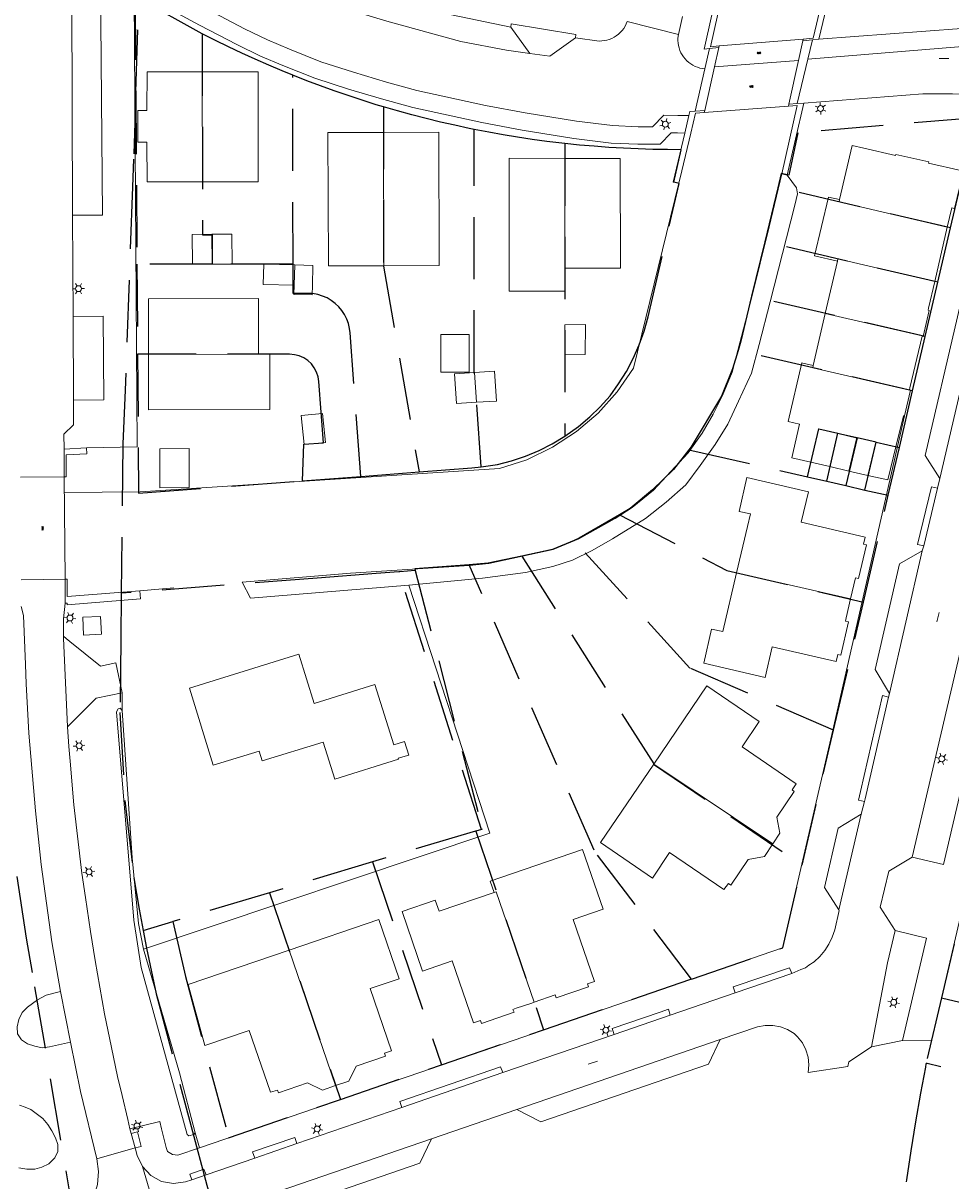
# Model space of a CAD drawing. Header units: metres. Extents: x 89872 to 94585, y 463299 to 469000.
# Tile 137 of 256: x 91115 to 91209, y 465517 to 465635. Entities that reach past the tile are written whole.
import ezdxf
from ezdxf.enums import TextEntityAlignment as Align

# ---------------------------------------------------------------- set-up
doc = ezdxf.new("R2010")
doc.units = ezdxf.units.M
doc.linetypes.add('HIDDEN', pattern=[9.525, 6.35, -3.175])
doc.layers.get('0').update_dxf_attribs({"linetype": 'CONTINUOUS'})
for name, color, linetype, lineweight in [('B-WE-GK-BESCHOEIING-G', 251, 'CONTINUOUS', 13), ('B-WE-GR-BEPLANTING_CULTUUR-G', 251, 'CONTINUOUS', 13), ('B-WE-IE-TERREINAFSCHEIDING-G', 251, 'CONTINUOUS', 13), ('B-WE-KL-ET_LS_OV_LICHTMAST-S', 251, 'CONTINUOUS', 13), ('B-WE-KW-KUNSTWERK-GV', 251, 'CONTINUOUS', 13), ('B-WE-OG-TOPOGRAFIE_BEBOUWING-GV', 251, 'CONTINUOUS', 13), ('B-WE-OG-TOPOGRAFIE_BEBOUWING_LUIFEL-GV', 251, 'CONTINUOUS', 13), ('B-WE-OG-TOPOGRAFIE_HUISNUMMER-T25', 251, 'CONTINUOUS', 13), ('B-WE-OG-TOPOGRAFIE_STRAATNAAM-T18', 251, 'CONTINUOUS', 13), ('B-WE-OG-TOPOGRAFIE_WATER-GV', 251, 'CONTINUOUS', 13), ('B-WE-VH-VERHARDING-GV', 251, 'CONTINUOUS', 13), ('Percelen', 10, 'HIDDEN', 25), ('S_GBKN_SYMBOOL_GV_GROOT_1', 251, 'CONTINUOUS', 13)]:
    doc.layers.add(name, color=color, linetype=linetype, lineweight=lineweight)
doc.styles.get("Standard").update_dxf_attribs({"font": 'isocp.shx'})

# ---------------------------------------------------------------- blocks, each defined once
blk = doc.blocks.new('Q_LICHTMAST')
for points in [[(-0.26, 0.15), (-0.52, 0.3)], [(0, 0.3), (0, 0.6)], [(0.26, 0.15), (0.52, 0.3)], [(-0.26, -0.15), (-0.52, -0.3)], [(0, -0.3), (0, -0.6)], [(0.26, -0.15), (0.52, -0.3)]]:
    blk.add_lwpolyline(points)
blk.add_circle((0, 0), 0.3)
blk = doc.blocks.new('S_GBKN_SYMBOOL_GV_GROOT')
for points in [[(-0.1875, 0.03125), (-0.09375, 0.09375)], [(-0.1875, -0.0625), (0.0625, 0.09375)], [(-0.1875, 0.09375), (0.125, -0.09375)], [(-0.1875, 0), (-0.03125, -0.09375)], [(-0.125, -0.09375), (0.1875, 0.09375)], [(-0.0625, 0.09375), (0.1875, -0.0625)], [(0.03125, -0.09375), (0.1875, 0)], [(0.09375, 0.09375), (0.1875, 0.03125)]]:
    blk.add_lwpolyline(points)

msp = doc.modelspace()

# ---------------------------------------------------------------- linework, layer by layer
at = {"layer": 'B-WE-GK-BESCHOEIING-G'}
msp.add_lwpolyline([(91192.08, 465619.77), (91190.8, 465614.36), (91188.97, 465606.94), (91187.02, 465599.51), (91186.04, 465597.15), (91185.08, 465595.24), (91183.95, 465593.28), (91182.53, 465591.27), (91178.99, 465587.47), (91176.82, 465585.72), (91175.07, 465584.57), (91171.38, 465582.49), (91168.76, 465581.43), (91162.19, 465579.99), (91160.2, 465579.79), (91148.05, 465579.01), (91137.01, 465578.08)], dxfattribs=at)
at = {"layer": 'B-WE-GR-BEPLANTING_CULTUUR-G'}
msp.add_line((91204.39, 465531.29), (91201.25, 465530.62), dxfattribs=at)
at = {"layer": 'B-WE-IE-TERREINAFSCHEIDING-G'}
for p, q in [((91192.65, 465619.63), (91194.32, 465627.01)), ((91192.65, 465619.63), (91192.08, 465619.77)), ((91124.77, 465564.98), (91124.77, 465566.77)), ((91132.65, 465520.3), (91132.2, 465521.84))]:
    msp.add_line(p, q, dxfattribs=at)
for points in [[(91195.88, 465633.53), (91196.68, 465636.94), (91196.26, 465637.05)], [(91182.18, 465623.94), (91181.01, 465618.94), (91181.59, 465618.81)], [(91118.84, 465588.84), (91119.05, 465588.84), (91119.04, 465591.09), (91121.16, 465591.18), (91121.13, 465591.78)], [(91118.95, 465575.93), (91119.15, 465575.94), (91119.15, 465575.75), (91126.63, 465576.36), (91126.55, 465577.21)], [(91154.02, 465577.76), (91162.3, 465552.46), (91126.93, 465540.6)], [(91120.74, 465574.49), (91120.82, 465572.66), (91122.65, 465572.78), (91122.54, 465574.58), (91120.74, 465574.49)]]:
    msp.add_lwpolyline(points, dxfattribs=at)
at = {"layer": 'B-WE-KW-KUNSTWERK-GV'}
for p, q in [((91185.69, 465632.85), (91185.66, 465632.68)), ((91194.28, 465633.53), (91185.69, 465632.85)), ((91194.24, 465633.37), (91193.8, 465631.35)), ((91193.8, 465631.35), (91194.24, 465633.37)), ((91194.24, 465633.37), (91194.28, 465633.53)), ((91195.22, 465633.47), (91194.24, 465633.37)), ((91194.74, 465631.49), (91195.22, 465633.47)), ((91184.7, 465632.58), (91184.23, 465630.5)), ((91185.66, 465632.68), (91184.7, 465632.58)), ((91185.22, 465630.7), (91185.66, 465632.68)), ((91185.66, 465632.68), (91185.22, 465630.7)), ((91184.23, 465630.5), (91183.25, 465626.17)), ((91184.22, 465626.23), (91185.22, 465630.7)), ((91185.22, 465630.7), (91184.22, 465626.23)), ((91192.81, 465626.89), (91193.8, 465631.35)), ((91193.64, 465626.96), (91194.74, 465631.49)), ((91192.77, 465626.68), (91192.81, 465626.89)), ((91192.81, 465626.89), (91193.64, 465626.96)), ((91183.25, 465626.17), (91184.22, 465626.23)), ((91184.18, 465626.04), (91192.77, 465626.68)), ((91184.22, 465626.23), (91184.18, 465626.04)), ((91118.84, 465588.84), (91114.37, 465588.81)), ((91118.93, 465578.38), (91118.84, 465588.84)), ((91114.45, 465578.33), (91118.93, 465578.38))]:
    msp.add_line(p, q, dxfattribs=at)
msp.add_lwpolyline([(91193.8, 465631.35), (91193.8, 465631.34), (91192.81, 465626.89)], dxfattribs=at)
at = {"layer": 'B-WE-OG-TOPOGRAFIE_BEBOUWING-GV'}
for p, q in [((91132.95, 465618.97), (91132.94, 465630.21)), ((91151.43, 465624.01), (91145.77, 465624.01)), ((91151.47, 465610.39), (91151.43, 465624.01)), ((91169.93, 465621.35), (91164.27, 465621.36)), ((91169.93, 465610.13), (91169.93, 465621.35)), ((91127.3, 465618.96), (91132.95, 465618.97)), ((91207.69, 465608.79), (91208.98, 465614.34)), ((91133.94, 465610.55), (91133.93, 465613.6)), ((91142.37, 465610.47), (91142.32, 465608.41)), ((91197.77, 465610.86), (91196.52, 465605.53)), ((91196.52, 465605.53), (91195.3, 465600.22)), ((91138.67, 465601.35), (91127.45, 465601.34)), ((91160.91, 465596.45), (91160.72, 465599.5)), ((91197.78, 465593.29), (91196.98, 465589.88)), ((91199.73, 465592.84), (91197.78, 465593.29)), ((91199.73, 465592.84), (91198.93, 465589.43)), ((91201.67, 465592.38), (91199.73, 465592.84)), ((91201.67, 465592.38), (91200.88, 465588.98)), ((91203.73, 465591.91), (91201.67, 465592.38)), ((91195.04, 465590.33), (91196.98, 465589.88)), ((91196.98, 465589.88), (91198.93, 465589.43)), ((91198.93, 465589.43), (91200.88, 465588.98)), ((91199.11, 465576.36), (91187.48, 465579.04)), ((91191.18, 465551.35), (91179.02, 465559.5)), ((91150.95, 465543.64), (91141.8, 465540.5)), ((91146.55, 465526.68), (91141.8, 465540.5))]:
    msp.add_line(p, q, dxfattribs=at)
for points in [[(91132.94, 465630.21), (91127.3, 465630.21), (91127.27, 465626.23), (91126.35, 465626.23), (91126.35, 465623.01), (91127.28, 465623.01), (91127.3, 465618.96)], [(91132.95, 465618.97), (91138.64, 465618.97), (91138.63, 465630.21), (91132.94, 465630.21)], [(91145.77, 465624.01), (91145.82, 465610.39), (91151.47, 465610.39)], [(91151.47, 465610.39), (91157.12, 465610.4), (91157.08, 465624.02), (91151.43, 465624.01)], [(91207.09, 465620.99), (91203.72, 465621.76), (91203.69, 465621.65), (91200.45, 465622.4), (91199.27, 465622.68), (91197.99, 465617.14)], [(91164.27, 465621.36), (91164.27, 465607.81), (91169.93, 465607.81), (91169.93, 465610.13)], [(91169.93, 465610.13), (91175.61, 465610.13), (91175.6, 465621.35), (91169.93, 465621.35)], [(91210.54, 465619.61), (91210.24, 465619.68), (91210.35, 465620.12), (91207.06, 465620.87), (91207.09, 465620.99)], [(91208.98, 465614.34), (91209.44, 465616.29), (91209.73, 465616.22), (91210.54, 465619.61)], [(91197.99, 465617.14), (91196.84, 465617.41), (91195.43, 465611.41), (91197.77, 465610.86)], [(91208.98, 465614.34), (91197.93, 465616.91), (91197.99, 465617.14)], [(91133.93, 465613.6), (91131.91, 465613.59), (91131.93, 465610.54), (91133.94, 465610.55)], [(91133.94, 465610.55), (91135.99, 465610.56), (91135.97, 465613.61), (91133.93, 465613.6)], [(91142.37, 465610.47), (91139.21, 465610.54), (91139.16, 465608.48), (91142.32, 465608.41)], [(91142.32, 465608.41), (91142.3, 465607.47), (91144.16, 465607.43), (91144.18, 465608.36), (91144.23, 465610.43), (91142.37, 465610.47)], [(91207.69, 465608.79), (91197.82, 465611.08), (91197.77, 465610.86)], [(91206.4, 465603.19), (91206.51, 465603.17), (91207.12, 465605.81), (91207.01, 465605.84), (91207.06, 465606.06), (91207.69, 465608.79)], [(91138.67, 465601.35), (91138.66, 465607.03), (91127.44, 465607.01), (91127.45, 465601.34)], [(91206.4, 465603.19), (91206.41, 465603.23), (91196.52, 465605.53)], [(91172.02, 465601.34), (91172.05, 465604.38), (91169.93, 465604.34), (91169.93, 465601.31), (91172.02, 465601.34)], [(91205.12, 465597.72), (91205.17, 465597.94), (91206.4, 465603.19)], [(91127.45, 465601.34), (91127.46, 465595.69), (91139.85, 465595.71), (91139.85, 465601.36), (91138.67, 465601.35)], [(91160.91, 465596.45), (91162.98, 465596.57), (91162.77, 465599.62), (91160.72, 465599.5)], [(91195.3, 465600.22), (91194.25, 465600.45), (91194.14, 465600.48), (91192.73, 465594.48), (91193.88, 465594.21), (91193.11, 465590.77), (91195.04, 465590.33)], [(91205.12, 465597.72), (91205.11, 465597.68), (91195.25, 465599.98), (91195.3, 465600.22)], [(91160.72, 465599.5), (91158.67, 465599.37), (91158.89, 465596.32), (91160.91, 465596.45)], [(91204.61, 465595.06), (91205.22, 465597.69), (91205.12, 465597.72)], [(91143.34, 465592.12), (91145.51, 465592.34), (91145.21, 465595.31), (91143.04, 465595.09), (91143.34, 465592.12)], [(91203.73, 465591.91), (91204.5, 465595.08), (91204.61, 465595.06)], [(91197.78, 465593.29), (91195.83, 465593.74), (91195.04, 465590.33)], [(91131.6, 465591.74), (91128.6, 465591.71), (91128.61, 465587.72), (91131.61, 465587.73), (91131.6, 465591.74)], [(91200.88, 465588.98), (91202.9, 465588.52), (91203.73, 465591.91)], [(91199.11, 465576.36), (91199.61, 465578.53), (91199.91, 465578.46), (91200.73, 465581.88), (91200.43, 465581.95), (91200.6, 465582.67), (91194.07, 465584.21), (91194.8, 465587.31), (91188.52, 465588.77), (91187.73, 465585.31), (91188.88, 465585.05), (91188.58, 465583.76), (91187.48, 465579.04)], [(91187.48, 465579.04), (91186.08, 465573.03), (91184.91, 465573.29), (91184.13, 465569.81), (91190.39, 465568.35), (91191.1, 465571.46), (91197.63, 465569.96), (91197.8, 465570.7), (91198.1, 465570.64), (91198.88, 465574.04), (91198.59, 465574.1), (91198.67, 465574.42), (91199.11, 465576.36)], [(91146.48, 465557.97), (91152.95, 465560), (91152.92, 465560.09), (91154.01, 465560.42), (91153.59, 465561.81), (91152.49, 465561.47), (91150.56, 465567.62), (91144.36, 465565.7), (91142.8, 465570.72), (91131.62, 465567.27)], [(91131.62, 465567.27), (91134.05, 465559.38), (91138.73, 465560.82), (91139.04, 465559.82), (91145.29, 465561.75), (91146.48, 465557.97)], [(91191.18, 465551.35), (91191.9, 465552.43), (91191.59, 465554.09), (91193.36, 465556.71), (91193.13, 465556.88), (91193.54, 465557.5), (91188.03, 465561.26), (91189.78, 465563.86), (91184.43, 465567.49), (91179.02, 465559.5)], [(91179.02, 465559.5), (91173.58, 465551.5), (91178.88, 465547.86), (91180.64, 465550.47), (91186.17, 465546.68), (91186.63, 465547.31), (91186.87, 465547.15), (91188.64, 465549.75), (91190.32, 465550.08), (91191.18, 465551.35)], [(91166.81, 465535.19), (91168.97, 465535.92), (91169.06, 465535.64), (91172.36, 465536.77), (91172.26, 465537.06), (91172.98, 465537.3), (91170.8, 465543.64), (91173.85, 465544.67), (91171.75, 465550.78), (91162.33, 465547.53), (91162.72, 465546.39)], [(91166.81, 465535.19), (91162.94, 465546.47), (91162.72, 465546.39)], [(91162.72, 465546.39), (91157.1, 465544.47), (91156.7, 465545.61), (91153.33, 465544.45), (91155.42, 465538.35), (91158.45, 465539.42), (91160.62, 465533.07), (91161.35, 465533.31), (91161.45, 465533.02), (91164.76, 465534.16), (91164.65, 465534.45), (91164.96, 465534.56), (91166.56, 465535.1), (91166.81, 465535.19)], [(91146.55, 465526.68), (91147.88, 465527.13), (91148.65, 465528.65), (91151.64, 465529.68), (91151.53, 465529.98), (91152.25, 465530.23), (91150.08, 465536.57), (91153.04, 465537.56), (91150.95, 465543.64)], [(91141.8, 465540.5), (91131.5, 465536.98), (91133.19, 465530.76), (91137.72, 465532.31), (91139.9, 465525.98), (91140.62, 465526.2), (91140.72, 465525.93), (91143.69, 465526.96), (91145.21, 465526.21), (91146.55, 465526.68)]]:
    msp.add_lwpolyline(points, dxfattribs=at)
at = {"layer": 'B-WE-OG-TOPOGRAFIE_BEBOUWING_LUIFEL-GV'}
msp.add_lwpolyline([(91157.3, 465603.37), (91157.3, 465599.52), (91160.18, 465599.53), (91160.17, 465603.38), (91157.3, 465603.37)], dxfattribs=at)
at = {"layer": 'B-WE-OG-TOPOGRAFIE_STRAATNAAM-T18'}
for p, q in [((91208.14, 465631.54), (91209.14, 465631.54)), ((91207.91, 465574.02), (91208.14, 465574.99)), ((91172.32, 465528.84), (91173.27, 465529.17))]:
    msp.add_line(p, q, dxfattribs=at)
at = {"layer": 'B-WE-OG-TOPOGRAFIE_WATER-GV'}
msp.add_line((91126.55, 465577.21), (91130.05, 465577.5), dxfattribs=at)
for points in [[(91185.69, 465632.85), (91184.82, 465632.76), (91186.24, 465639.14)], [(91196.26, 465637.05), (91196.1, 465637.08), (91195.29, 465633.63), (91194.28, 465633.53)], [(91181.59, 465618.81), (91181.89, 465620.08), (91182.8, 465623.94), (91183.29, 465625.98), (91184.18, 465626.04)], [(91192.77, 465626.68), (91193.64, 465626.75), (91192.08, 465619.77)], [(91181.59, 465618.81), (91176.95, 465599.94), (91175.29, 465597.53), (91173.34, 465595.35), (91171.13, 465593.45), (91168.68, 465591.85), (91166.05, 465590.58), (91163.28, 465589.67), (91126.6, 465587.29), (91118.85, 465587.23), (91118.84, 465588.84)], [(91154.02, 465577.76), (91161.54, 465578.47), (91165.93, 465579.07), (91168.73, 465579.67), (91170.72, 465580.33), (91172.74, 465581.31), (91174.82, 465582.51), (91178.16, 465584.59), (91180.3, 465586.26), (91182.29, 465588.02), (91183.77, 465589.98), (91185.29, 465592.15), (91186.58, 465594.23), (91187.68, 465596.57), (91189.01, 465599.41), (91189.76, 465602.34), (91190.9, 465606.72), (91193.42, 465616.59), (91193.7, 465617.72), (91193.58, 465618.35), (91192.65, 465619.63)], [(91126.55, 465577.21), (91119.15, 465576.6), (91119.14, 465578.39), (91118.93, 465578.38)], [(91137.01, 465578.08), (91137.86, 465576.43), (91154.02, 465577.76)], [(91124.77, 465564.98), (91124.56, 465565.2), (91124.34, 465565.15), (91124.17, 465564.82), (91125.94, 465543.57), (91126.71, 465538.74), (91131.38, 465521.66), (91131.58, 465521.55), (91132.08, 465521.66), (91132.2, 465521.84)], [(91126.93, 465540.6), (91126.43, 465543.21), (91125.79, 465549.94), (91124.77, 465564.98)], [(91132.2, 465521.84), (91130.63, 465527.98), (91126.93, 465540.6)]]:
    msp.add_lwpolyline(points, dxfattribs=at)
at = {"layer": 'B-WE-VH-VERHARDING-GV'}
for p, q in [((91119.61, 465639.29), (91119.71, 465615.57)), ((91176.32, 465635.32), (91181.53, 465633.99)), ((91181.53, 465633.99), (91181.96, 465635.83)), ((91164.43, 465634.74), (91166.37, 465632.07)), ((91193.8, 465631.35), (91194.24, 465633.37)), ((91195.22, 465633.47), (91195.88, 465633.53)), ((91185.22, 465630.7), (91193.8, 465631.35)), ((91185.22, 465630.7), (91185.22, 465630.7)), ((91192.81, 465626.89), (91193.8, 465631.35)), ((91193.8, 465631.35), (91193.8, 465631.35)), ((91193.8, 465631.35), (91193.8, 465631.35)), ((91194.32, 465627.01), (91193.64, 465626.96)), ((91206.47, 465627.93), (91194.32, 465627.01)), ((91182.6, 465625.74), (91182.18, 465623.94)), ((91208.21, 465588.66), (91215.67, 465620.73)), ((91119.76, 465605.21), (91119.71, 465615.57)), ((91119.76, 465605.21), (91119.79, 465596.67)), ((91121.13, 465591.78), (91118.83, 465591.67)), ((91118.83, 465591.67), (91118.84, 465588.84)), ((91208.21, 465588.66), (91207.97, 465587.69)), ((91206.57, 465581.78), (91207.97, 465587.69)), ((91203.09, 465566.7), (91206.43, 465581.28)), ((91206.57, 465581.78), (91206.43, 465581.28)), ((91118.93, 465578.38), (91118.95, 465575.93)), ((91211.93, 465578.04), (91205.4, 465550)), ((91118.77, 465572.55), (91119.06, 465572.33)), ((91203.09, 465566.7), (91202.99, 465566.34)), ((91200.52, 465555.69), (91200.2, 465554.39)), ((91200.2, 465554.39), (91197.91, 465544.63)), ((91193.1, 465538.12), (91192.87, 465538.71)), ((91187.33, 465536.15), (91193.1, 465538.12)), ((91119.48, 465531.11), (91118.46, 465536.28)), ((91180.71, 465533.87), (91187.33, 465536.15)), ((91174.97, 465531.89), (91180.71, 465533.87)), ((91163.62, 465528), (91174.97, 465531.89)), ((91185.78, 465531.36), (91165.03, 465524.22)), ((91163.62, 465528), (91153.29, 465524.44)), ((91142.59, 465520.77), (91153.29, 465524.44)), ((91165.03, 465524.22), (91156.34, 465521.24)), ((91125.69, 465521.78), (91125.56, 465522.26)), ((91126.1, 465520.3), (91125.69, 465521.78)), ((91135.54, 465514.1), (91156.34, 465521.24)), ((91142.59, 465520.77), (91138.3, 465519.27)), ((91122.17, 465519.18), (91126.1, 465520.3)), ((91133.32, 465517.54), (91138.3, 465519.27)), ((91129.39, 465509.8), (91126.83, 465518.4)), ((91133.32, 465517.54), (91131.88, 465517.04))]:
    msp.add_line(p, q, dxfattribs=at)
for points in [[(91218.11, 465640.24), (91216.77, 465634.64), (91216.64, 465634.43), (91216.49, 465634.22), (91216.32, 465634.03), (91216.14, 465633.85), (91215.94, 465633.68), (91215.73, 465633.54), (91215.51, 465633.41), (91215.28, 465633.3), (91215.04, 465633.21), (91214.79, 465633.14), (91214.54, 465633.09), (91214.28, 465633.07), (91194.74, 465631.49)], [(91119.71, 465615.57), (91122.74, 465615.56), (91122.56, 465639.31), (91119.61, 465639.29)], [(91182.18, 465623.94), (91181.45, 465623.95), (91180.8, 465623.96), (91179.66, 465622.79), (91177.4, 465622.79), (91174.67, 465622.92), (91170.87, 465623.39), (91165.6, 465624.23), (91161.47, 465625.01), (91154.43, 465626.55), (91151.23, 465627.42), (91147.85, 465628.43), (91144.43, 465629.53), (91141.16, 465630.84), (91138.87, 465631.81), (91136.45, 465632.97), (91132.66, 465634.96), (91127.71, 465637.64), (91126, 465637.88), (91126.3, 465591.91), (91121.13, 465591.78)], [(91152.48, 465637.64), (91158.39, 465636.03), (91164.43, 465634.74)], [(91195.88, 465633.53), (91214.06, 465634.9), (91214.75, 465637.96)], [(91182.6, 465625.74), (91181.46, 465625.75), (91180.05, 465625.76), (91178.9, 465624.59), (91177.44, 465624.59), (91174.82, 465624.72), (91171.12, 465625.17), (91165.91, 465626), (91161.83, 465626.77), (91154.85, 465628.3), (91151.73, 465629.15), (91148.38, 465630.15), (91145.04, 465631.22), (91141.84, 465632.51), (91139.61, 465633.45), (91137.26, 465634.58), (91133.51, 465636.55)], [(91166.37, 465632.07), (91163.98, 465632.41), (91159.34, 465633.3), (91151.76, 465635.36), (91149.64, 465636)], [(91171.02, 465633.67), (91171.06, 465634), (91164.47, 465635.09), (91164.43, 465634.74)], [(91171.02, 465633.67), (91173.44, 465633.34), (91173.71, 465633.35), (91173.97, 465633.38), (91174.23, 465633.44), (91174.48, 465633.51), (91174.73, 465633.61), (91174.97, 465633.73), (91175.19, 465633.88), (91175.41, 465634.04), (91175.6, 465634.21), (91175.78, 465634.41), (91175.95, 465634.62), (91176.09, 465634.84), (91176.21, 465635.08), (91176.32, 465635.32)], [(91184.93, 465636), (91184.16, 465632.52), (91184.7, 465632.58)], [(91184.23, 465630.5), (91183.98, 465630.53), (91183.72, 465630.58), (91183.48, 465630.66), (91183.24, 465630.75), (91183.01, 465630.87), (91182.8, 465631), (91182.59, 465631.16), (91182.4, 465631.33), (91182.22, 465631.51), (91182.06, 465631.71), (91181.92, 465631.93), (91181.79, 465632.15), (91181.69, 465632.38), (91181.61, 465632.63), (91181.54, 465632.87), (91181.5, 465633.13), (91181.48, 465633.38), (91181.49, 465633.64), (91181.53, 465633.99)], [(91166.37, 465632.07), (91168.41, 465631.79), (91171.02, 465633.67)], [(91231.34, 465628.12), (91229.9, 465628.03), (91222.02, 465594.19), (91207.36, 465531.25), (91204.39, 465531.29)], [(91212.39, 465627.52), (91212.32, 465627.56), (91212.24, 465627.59), (91212.17, 465627.63), (91212.1, 465627.66), (91212.02, 465627.69), (91211.14, 465627.88), (91209.5, 465627.95), (91206.47, 465627.93)], [(91183.25, 465626.17), (91182.69, 465626.13), (91182.6, 465625.74)], [(91215.67, 465620.73), (91213.31, 465619.34), (91206.72, 465591.02), (91208.21, 465588.66)], [(91119.79, 465596.67), (91122.88, 465596.69), (91122.82, 465605.24), (91119.76, 465605.21)], [(91118.83, 465591.67), (91118.81, 465593.19), (91119.81, 465594.16), (91119.79, 465596.67)], [(91192.17, 465540.75), (91195.71, 465556.07), (91197.3, 465562.97), (91204.61, 465595.06)], [(91207.97, 465587.69), (91207.35, 465587.82), (91205.94, 465581.93), (91206.57, 465581.78)], [(91206.43, 465581.28), (91204.11, 465579.94), (91201.61, 465569.17), (91203.09, 465566.7)], [(91205.4, 465550), (91208.59, 465549.25), (91215.14, 465577.33), (91211.93, 465578.04)], [(91118.46, 465536.28), (91117.6, 465541.35), (91116.51, 465549.26), (91115.91, 465554.72), (91115.24, 465562.66), (91114.95, 465567.69), (91114.88, 465569.67), (91114.69, 465574.68), (91114.45, 465575.58)], [(91118.95, 465575.93), (91118.76, 465574.35), (91118.77, 465572.55)], [(91118.77, 465572.55), (91118.77, 465572.37), (91118.9, 465569.34), (91119.19, 465563.31)], [(91119.06, 465572.33), (91119.42, 465572.03), (91122.54, 465569.5), (91124.12, 465569.84), (91124.77, 465566.77)], [(91124.77, 465566.77), (91122.12, 465566.22), (91119.19, 465563.31)], [(91202.99, 465566.34), (91202.37, 465566.49), (91200.11, 465556.71), (91199.91, 465555.83), (91200.52, 465555.69)], [(91200.52, 465555.69), (91200.59, 465555.96), (91202.99, 465566.34)], [(91119.19, 465563.31), (91119.32, 465561.31), (91119.46, 465559.8), (91119.83, 465555.34), (91120.66, 465548.36), (91121.02, 465545.88), (91121.52, 465542.4), (91122.01, 465539.43), (91122.97, 465534.01), (91123.68, 465530.57), (91124.3, 465527.61), (91124.75, 465525.66), (91125.33, 465523.2), (91125.56, 465522.26)], [(91197.91, 465544.63), (91196.44, 465546.9), (91197.84, 465552.96), (91200.2, 465554.39)], [(91203.65, 465542.49), (91202.14, 465544.88), (91203, 465548.55), (91205.4, 465550)], [(91197.91, 465544.63), (91197.95, 465544.56), (91197.49, 465542.56), (91197.23, 465541.82), (91196.89, 465541.11), (91196.47, 465540.45), (91195.96, 465539.84), (91195.39, 465539.3), (91195.21, 465539.19), (91195.03, 465539.07), (91194.85, 465538.95), (91194.67, 465538.83), (91194.5, 465538.71), (91194.04, 465538.51), (91193.1, 465538.12)], [(91203.65, 465542.49), (91202.87, 465539.21), (91201.25, 465530.62)], [(91204.39, 465531.29), (91206.85, 465541.74), (91203.65, 465542.49)], [(91132.65, 465520.3), (91160.42, 465529.82), (91192.17, 465540.75)], [(91192.87, 465538.71), (91187.14, 465536.76), (91187.33, 465536.15)], [(91118.46, 465536.28), (91117.01, 465535.91), (91116.11, 465535.42), (91115.09, 465534.68), (91114.57, 465534.13), (91114.22, 465533.43), (91114.04, 465532.67), (91114.09, 465531.97), (91114.48, 465531.33), (91115.09, 465530.94), (91115.84, 465530.68), (91116.59, 465530.53), (91117.36, 465530.61), (91119.48, 465531.11)], [(91180.71, 465533.87), (91180.52, 465534.48), (91179.66, 465534.18), (91174.77, 465532.5), (91174.97, 465531.89)], [(91194.78, 465529.58), (91194.55, 465530.33), (91194.19, 465531.03), (91193.7, 465531.64), (91193.34, 465531.98), (91192.67, 465532.39), (91191.94, 465532.67), (91191.17, 465532.81), (91190.39, 465532.8), (91189.62, 465532.66), (91185.78, 465531.36)], [(91122.17, 465519.18), (91120.52, 465526.06), (91119.48, 465531.11)], [(91185.78, 465531.36), (91184.61, 465528.86), (91167.49, 465522.98), (91165.03, 465524.22)], [(91201.25, 465530.62), (91198.93, 465529.11), (91198.83, 465528.62), (91194.79, 465528.02), (91194.86, 465528.8), (91194.78, 465529.58)], [(91153.29, 465524.44), (91153.09, 465525.04), (91163.39, 465528.6), (91163.62, 465528)], [(91114.22, 465518.27), (91115.03, 465518.14), (91115.85, 465518.14), (91116.57, 465518.33), (91117.29, 465518.69), (91117.89, 465519.29), (91118.18, 465519.93), (91118.19, 465520.65), (91117.97, 465521.33), (91117.6, 465522.05), (91117.19, 465522.69), (91116.67, 465523.3), (91115.43, 465524.21), (91114.86, 465524.45), (91114.27, 465524.66)], [(91125.56, 465522.26), (91128.6, 465523), (91128.78, 465522.25), (91129.24, 465520.36), (91129.39, 465519.95), (91129.9, 465519.63), (91130.45, 465519.55), (91132.65, 465520.3)], [(91125.69, 465521.78), (91126.32, 465521.94), (91126.43, 465521.53), (91126.7, 465520.46), (91126.1, 465520.3)], [(91156.34, 465521.24), (91155.15, 465518.73), (91138.06, 465512.86), (91135.54, 465514.1)], [(91138.3, 465519.27), (91138.08, 465519.89), (91142.37, 465521.37), (91142.59, 465520.77)], [(91126.83, 465518.4), (91126.3, 465519.53), (91126.1, 465520.3)], [(91118.11, 465511.92), (91118.58, 465512.09), (91119.29, 465512.42), (91120.35, 465513.19), (91121.22, 465514.17), (91121.86, 465515.31), (91122.24, 465516.57), (91122.35, 465517.88), (91122.17, 465519.18)], [(91126.83, 465518.4), (91127.68, 465517.48), (91128.78, 465516.89), (91130.01, 465516.66), (91131.24, 465516.83), (91131.88, 465517.04)], [(91131.88, 465517.04), (91131.67, 465517.63), (91133.1, 465518.13), (91133.32, 465517.54)]]:
    msp.add_lwpolyline(points, dxfattribs=at)
at = {"layer": 'Percelen'}
for p, q in [((91126.15, 465628.15), (91126.46, 465637.57)), ((91142.2, 465610.55), (91142.19, 465629.84)), ((91126.15, 465628.15), (91126.27, 465610.55)), ((91169.95, 465622.87), (91169.95, 465593)), ((91191.68, 465618.36), (91190.35, 465612.82)), ((91209.32, 465614.26), (91191.68, 465618.36)), ((91208.02, 465608.71), (91209.32, 465614.26)), ((91190.35, 465612.82), (91189.01, 465607.27)), ((91208.02, 465608.71), (91190.35, 465612.82)), ((91133.95, 465610.55), (91126.27, 465610.55)), ((91126.27, 465610.55), (91126.34, 465601.35)), ((91142.2, 465610.55), (91133.95, 465610.55)), ((91206.73, 465603.15), (91208.02, 465608.71)), ((91206.73, 465603.15), (91189.01, 465607.27)), ((91205.44, 465597.61), (91206.73, 465603.15)), ((91205.44, 465597.61), (91187.63, 465601.75)), ((91204.09, 465591.82), (91205.44, 465597.61)), ((91196.67, 465588.39), (91197.82, 465593.29)), ((91197.82, 465593.29), (91199.77, 465592.83)), ((91199.77, 465592.83), (91198.62, 465587.94)), ((91201.71, 465592.38), (91199.77, 465592.83)), ((91182.61, 465591.6), (91194.72, 465588.83)), ((91200.57, 465587.49), (91201.71, 465592.38)), ((91201.71, 465592.38), (91204.09, 465591.82)), ((91202.95, 465586.95), (91204.09, 465591.82)), ((91149.13, 465588.88), (91155.07, 465589.33)), ((91143.17, 465588.43), (91149.13, 465588.88)), ((91194.72, 465588.83), (91196.67, 465588.39)), ((91196.67, 465588.39), (91198.62, 465587.94)), ((91198.62, 465587.94), (91200.57, 465587.49)), ((91200.41, 465576.03), (91202.95, 465586.95)), ((91200.57, 465587.49), (91202.95, 465586.95)), ((91161.43, 465552.83), (91153.01, 465579.14)), ((91197.37, 465562.97), (91200.41, 465576.03)), ((91194.16, 465549.19), (91197.37, 465562.97)), ((91161.43, 465552.83), (91160.86, 465552.66)), ((91160.86, 465552.66), (91167.77, 465532.37)), ((91150.3, 465549.51), (91139.79, 465546.36)), ((91150.3, 465549.51), (91157.36, 465528.79)), ((91139.79, 465546.36), (91147.04, 465525.25)), ((91126.9, 465542.51), (91129.95, 465543.42)), ((91209.67, 465541.16), (91208.38, 465535.62)), ((91167.77, 465532.37), (91182.87, 465537.55)), ((91208.38, 465535.62), (91206.81, 465528.93)), ((91157.36, 465528.79), (91167.77, 465532.37)), ((91147.04, 465525.25), (91157.36, 465528.79))]:
    msp.add_line(p, q, dxfattribs=at)
for points in [[(91126.46, 465637.57), (91126.08, 465637.77), (91126.15, 465628.15)], [(91132.94, 465634.09), (91131.39, 465634.91), (91129.85, 465635.76), (91127.98, 465636.79), (91126.46, 465637.57)], [(91142.19, 465629.84), (91141.1, 465630.29), (91139.72, 465630.87), (91138.35, 465631.48), (91136.98, 465632.1), (91135.63, 465632.75), (91134.28, 465633.41), (91132.94, 465634.09)], [(91132.94, 465634.09), (91132.95, 465613.55), (91133.95, 465613.55), (91133.95, 465610.55)], [(91151.45, 465626.61), (91150.68, 465626.84), (91149.25, 465627.29), (91147.83, 465627.76), (91146.41, 465628.25), (91145, 465628.76), (91143.6, 465629.29), (91142.19, 465629.84)], [(91126.15, 465628.15), (91125.92, 465621.29), (91125.82, 465618.45), (91125.08, 465597.69), (91124.82, 465592.21), (91124.66, 465576.95)], [(91160.7, 465624.31), (91160.17, 465624.42), (91158.7, 465624.73), (91157.24, 465625.07), (91155.78, 465625.42), (91154.33, 465625.8), (91152.88, 465626.2), (91151.45, 465626.61)], [(91151.45, 465626.61), (91151.45, 465610.35), (91155.07, 465589.33)], [(91209.32, 465614.26), (91211.94, 465625.51), (91193.74, 465623.98), (91192.79, 465619.64), (91192.03, 465619.8), (91191.68, 465618.36)], [(91169.95, 465622.87), (91168.09, 465623.09), (91166.61, 465623.29), (91165.12, 465623.52), (91163.64, 465623.76), (91162.17, 465624.03), (91160.7, 465624.31)], [(91161.42, 465589.84), (91160.7, 465599.49), (91160.7, 465624.31)], [(91169.95, 465593), (91171.33, 465593.97), (91172.48, 465594.95), (91173.54, 465596), (91174.56, 465597.11), (91175.42, 465598.34), (91176.23, 465599.6), (91176.93, 465600.92), (91177.54, 465602.3), (91178.04, 465603.71), (91178.44, 465605.16), (91181.6, 465618.79), (91181.06, 465618.91), (91181.82, 465622.24), (91180.42, 465622.25), (91178.92, 465622.27), (91177.42, 465622.32), (91175.92, 465622.39), (91174.43, 465622.48), (91172.93, 465622.59), (91171.44, 465622.72), (91169.95, 465622.87)], [(91149.13, 465588.88), (91148.02, 465603.54), (91147.96, 465603.99), (91147.85, 465604.48), (91147.68, 465604.95), (91147.45, 465605.4), (91147.18, 465605.82), (91146.86, 465606.2), (91146.49, 465606.54), (91146.1, 465606.85), (91145.67, 465607.1), (91145.21, 465607.3), (91144.73, 465607.45), (91144.2, 465607.55), (91142.2, 465607.55), (91142.2, 465610.55)], [(91189.01, 465607.27), (91187.9, 465602.68), (91187.63, 465601.75)], [(91143.17, 465588.43), (91143.32, 465592.16), (91145.31, 465592.31), (91144.84, 465598.58), (91144.76, 465599.05), (91144.61, 465599.53), (91144.37, 465599.97), (91144.07, 465600.37), (91143.7, 465600.71), (91143.29, 465600.99), (91142.83, 465601.19), (91142.34, 465601.31), (91141.85, 465601.35), (91126.34, 465601.35)], [(91126.34, 465601.35), (91126.44, 465587.17), (91143.17, 465588.43)], [(91187.63, 465601.75), (91187.07, 465599.86), (91185.93, 465597.07), (91182.85, 465591.91), (91182.61, 465591.6)], [(91194.72, 465588.83), (91195.87, 465593.75), (91197.82, 465593.29)], [(91161.42, 465589.84), (91163.06, 465590.11), (91164.51, 465590.47), (91165.94, 465590.94), (91167.32, 465591.52), (91168.66, 465592.2), (91169.95, 465593)], [(91182.61, 465591.6), (91181.04, 465589.58), (91178.88, 465587.51), (91176.62, 465585.6), (91175.53, 465584.97)], [(91155.07, 465589.33), (91160.46, 465589.74), (91161.42, 465589.84)], [(91175.53, 465584.97), (91171.4, 465582.56), (91170.88, 465582.34)], [(91175.53, 465584.97), (91186.47, 465579.27), (91200.41, 465576.03)], [(91170.88, 465582.34), (91168.7, 465581.4), (91165.55, 465580.73)], [(91197.37, 465562.97), (91182.69, 465569.31), (91170.88, 465582.34)], [(91165.55, 465580.73), (91162.11, 465580.01), (91160.19, 465579.86)], [(91165.55, 465580.73), (91179.02, 465559.51), (91179, 465559.49), (91194.16, 465549.19)], [(91160.19, 465579.86), (91154.63, 465579.43), (91154.68, 465579.26)], [(91182.87, 465537.55), (91172.92, 465550.7), (91160.19, 465579.86)], [(91153.01, 465579.14), (91150.7, 465578.96), (91144.66, 465578.49), (91124.66, 465576.95)], [(91154.68, 465579.26), (91153.09, 465579.14), (91153.01, 465579.14)], [(91154.68, 465579.26), (91161.52, 465552.86), (91161.43, 465552.83)], [(91124.66, 465576.95), (91124.62, 465572.18), (91124.54, 465564.76), (91125.04, 465555.77), (91125.96, 465547.9), (91126.49, 465544.68), (91126.9, 465542.51)], [(91116.43, 465506.46), (91117.02, 465506.67), (91117.58, 465506.96), (91118.1, 465507.31), (91118.58, 465507.72), (91119, 465508.19), (91119.36, 465508.71), (91119.65, 465509.26), (91119.88, 465509.85), (91120.03, 465510.46), (91120.11, 465511.08), (91120.11, 465511.71), (91115.61, 465538.22), (91115.01, 465541.73), (91113.11, 465554.3), (91113.1, 465554.32), (91112.95, 465555.36), (91112.26, 465559.17)], [(91160.86, 465552.66), (91160.81, 465552.65), (91150.3, 465549.51)], [(91182.87, 465537.55), (91192.19, 465540.74), (91194.16, 465549.19)], [(91139.79, 465546.36), (91130.08, 465543.46), (91129.95, 465543.42)], [(91129.95, 465543.42), (91131.21, 465537.8), (91135.63, 465521.34), (91147.04, 465525.25)], [(91126.9, 465542.51), (91127.24, 465540.7), (91128.23, 465536.04), (91131.81, 465522.48), (91133.42, 465516.51), (91134.48, 465512.81), (91136.11, 465507.66), (91137.35, 465504.38)], [(91208.38, 465535.62), (91212.23, 465534.72), (91224.54, 465531.86), (91236.91, 465529.02), (91236.67, 465528.03), (91239.58, 465527.33), (91240.07, 465529.32), (91242.99, 465528.63), (91242.76, 465527.68), (91252.31, 465525.49)], [(91206.81, 465528.93), (91206.79, 465528.86), (91206.75, 465528.59), (91206.74, 465528.55), (91206.24, 465525.91), (91205.72, 465522.96), (91205.24, 465520.01), (91204.8, 465517.05), (91204.77, 465516.85)], [(91250.65, 465518.64), (91249.13, 465519), (91217.6, 465526.4), (91206.93, 465528.91), (91206.81, 465528.93)]]:
    msp.add_lwpolyline(points, dxfattribs=at)

# ---------------------------------------------------------------- block references
at = {"layer": 'B-WE-KL-ET_LS_OV_LICHTMAST-S'}
for p, rotation in [((91196.04, 465626.44), 4.301343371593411), ((91180.2, 465624.84), 45.6693706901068), ((91120.31, 465608.05), 90.24906238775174), ((91119.44, 465574.42), 83.21443082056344), ((91120.37, 465561.37), 95.38860495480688), ((91208.41, 465560.03), 76.89065902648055), ((91121.38, 465548.49), 96.72032041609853), ((91203.51, 465535.17), 79.2978382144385), ((91174.13, 465532.33), 19.00283993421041), ((91126.28, 465522.54), 13.76042151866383), ((91144.66, 465522.24), 18.95708644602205)]:
    msp.add_blockref('Q_LICHTMAST', p, dxfattribs=dict(at, rotation=rotation))
at = {"layer": 'S_GBKN_SYMBOOL_GV_GROOT_1'}
for p, rotation in [((91189.75, 465632.12), 4.542088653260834), ((91188.99, 465628.69), 4.299113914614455), ((91116.65, 465583.59), 90.49320830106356)]:
    msp.add_blockref('S_GBKN_SYMBOOL_GV_GROOT', p, dxfattribs=dict(at, rotation=rotation))

# ---------------------------------------------------------------- texts
at = {"layer": 'B-WE-OG-TOPOGRAFIE_HUISNUMMER-T25'}
for s, rotation, p in [('98', -13.1, (91207.23, 465617.82)), ('100', -13.1, (91205.93, 465612.26)), ('102', -13.1, (91204.62, 465606.6)), ('104', -13.2, (91203.34, 465601.07)), ('106', -13.8, (91202.03, 465595.5)), ('108', -13.3, (91195.79, 465580.21)), ('110', -13, (91194.58, 465574.25)), ('71', 17.2, (91135.22, 465564.06)), ('112', -34.3, (91188.17, 465556.92)), ('114', -34.4, (91184.88, 465551.8)), ('2', 18.9, (91169.52, 465538.44)), ('4', 19, (91162.88, 465536.16)), ('6', 18.9, (91148.87, 465531.37)), ('8', 19.1, (91142.36, 465529.14))]:
    msp.add_text(s, height=0.0025, rotation=rotation, dxfattribs=at).set_placement(p, align=Align.MIDDLE)
at = {"layer": 'B-WE-OG-TOPOGRAFIE_STRAATNAAM-T18'}
for s, rotation, p in [('Schoonzicht', 360, (91208.14, 465631.54)), ('Sterreschans', 76.8809, (91207.91, 465574.02)), ('Duifhuislaan', 19.0144, (91172.32, 465528.84))]:
    msp.add_text(s, height=0.005, rotation=rotation, dxfattribs=at).set_placement(p, align=Align.MIDDLE)

doc.saveas('drawing.dxf')
